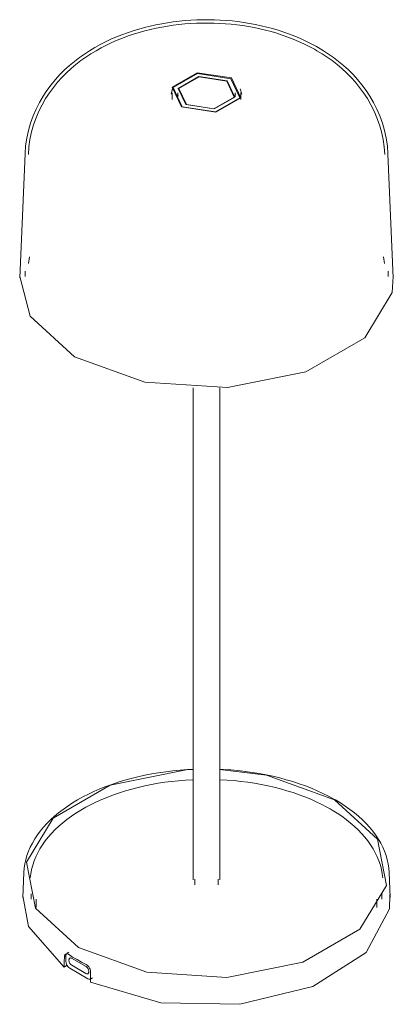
# Model space of a CAD drawing. Header units: millimetres. Extents: x 6546 to 7046, y 2002 to 6658.
# Tile 2 of 2: x 6754 to 6866, y 5635 to 5930. Entities that reach past the tile are written whole.
import ezdxf

# ---------------------------------------------------------------- set-up
doc = ezdxf.new("R2010")
doc.units = ezdxf.units.MM
doc.layers.add('Luminarias', color=7, linetype='Continuous', lineweight=20)

# ---------------------------------------------------------------- blocks, each defined once
blk = doc.blocks.new('71928 - 75602 GROP 2000 Dark grey pole lamp-550666-00 Isometrico PDF')
at = {"layer": 'Luminarias', "color": 254, "lineweight": 9, "true_color": 0xcfcfcf}
for p, q in [((2401.33, 5908.34), (2401.33, 5906.3)), ((2403.08, 5908.3), (2403.08, 5907.07)), ((2420.18, 5907.07), (2420.18, 5908.3)), ((2422.24, 5907.88), (2421.73, 5909.49)), ((2421.93, 5906.3), (2421.93, 5908.34)), ((2403.09, 5908.04), (2402.97, 5907.65)), ((2403.17, 5907.64), (2403.15, 5907.47)), ((2420.1, 5907.07), (2420.07, 5907.24)), ((2420.3, 5907.65), (2420.17, 5908.04)), ((2357.29, 5890.02), (2355.69, 5852.8)), ((2467.57, 5852.8), (2465.98, 5890.02)), ((2358.62, 5859.16), (2358.36, 5857.09)), ((2464.9, 5857.09), (2464.64, 5859.16)), ((2357.28, 5854.8), (2357.28, 5853.22)), ((2465.99, 5853.22), (2465.99, 5854.8)), ((2407.63, 5819.8), (2407.63, 5672.26)), ((2415.64, 5672.26), (2415.64, 5819.8)), ((2356.93, 5674.47), (2356.61, 5667)), ((2408.13, 5672.5), (2408.13, 5670.76)), ((2415.13, 5670.76), (2415.13, 5672.5)), ((2466.66, 5667), (2466.34, 5674.47)), ((2359.11, 5668.09), (2359.11, 5666.46)), ((2360.66, 5666.46), (2360.66, 5664.01)), ((2462.6, 5664.01), (2462.6, 5666.46)), ((2464.15, 5666.46), (2464.15, 5668.09)), ((2369.12, 5649.31), (2369.52, 5649.54)), ((2369.52, 5649.58), (2369.52, 5647.8)), ((2370.38, 5650.64), (2369.86, 5650.33)), ((2371.23, 5648.76), (2375.57, 5646.26)), ((2368.96, 5646.15), (2369.71, 5646.58)), ((2369.72, 5647.03), (2369.71, 5646.58)), ((2369.71, 5646.58), (2370.03, 5646.39)), ((2370.69, 5645.77), (2376.11, 5642.64)), ((2375.49, 5644.24), (2371.31, 5646.66)), ((2376.77, 5642.5), (2376.87, 5642.44)), ((2376.94, 5642.56), (2377.47, 5642.86))]:
    blk.add_line(p, q, dxfattribs=at)
for points in [[(2357.29, 5890.02, 0), (2357.47, 5892.39, 0), (2357.81, 5894.72, 0), (2358.31, 5897.01, 0), (2358.95, 5899.23, 0), (2359.72, 5901.37, 0), (2360.61, 5903.43, 0), (2361.6, 5905.39, 0), (2362.69, 5907.26, 0), (2363.86, 5909.03, 0), (2365.1, 5910.7, 0), (2366.4, 5912.28, 0), (2367.75, 5913.76, 0), (2369.15, 5915.15, 0), (2370.58, 5916.46, 0), (2372.05, 5917.69, 0), (2373.55, 5918.84, 0), (2375.08, 5919.92, 0), (2376.62, 5920.93, 0), (2378.19, 5921.87, 0), (2379.78, 5922.76, 0), (2381.39, 5923.58, 0), (2383.01, 5924.35, 0), (2384.65, 5925.06, 0), (2386.3, 5925.72, 0), (2387.97, 5926.33, 0), (2389.65, 5926.9, 0), (2391.34, 5927.41, 0), (2393.04, 5927.88, 0), (2394.76, 5928.31, 0), (2396.48, 5928.69, 0), (2398.21, 5929.03, 0), (2399.95, 5929.32, 0), (2401.69, 5929.58, 0), (2403.44, 5929.79, 0), (2405.2, 5929.96, 0), (2406.96, 5930.09, 0), (2408.72, 5930.17, 0), (2410.48, 5930.22, 0), (2412.24, 5930.23, 0), (2414.01, 5930.19, 0), (2415.77, 5930.12, 0), (2417.53, 5930, 0), (2419.28, 5929.84, 0), (2421.04, 5929.64, 0), (2422.78, 5929.4, 0), (2424.52, 5929.12, 0), (2426.26, 5928.8, 0), (2427.98, 5928.43, 0), (2429.7, 5928.02, 0), (2431.4, 5927.56, 0), (2433.1, 5927.06, 0), (2434.78, 5926.51, 0), (2436.45, 5925.91, 0), (2438.11, 5925.27, 0), (2439.75, 5924.57, 0), (2441.38, 5923.82, 0), (2442.99, 5923.01, 0), (2444.59, 5922.15, 0), (2445.04, 5921.89, 0)], [(2358.28, 5889.76, 0), (2358.44, 5892.06, 0), (2358.76, 5894.34, 0), (2359.23, 5896.56, 0), (2359.84, 5898.72, 0), (2360.57, 5900.82, 0), (2361.43, 5902.83, 0), (2362.39, 5904.74, 0), (2363.44, 5906.57, 0), (2364.57, 5908.3, 0), (2365.77, 5909.94, 0), (2367.04, 5911.49, 0), (2368.35, 5912.94, 0), (2369.71, 5914.31, 0), (2371.11, 5915.59, 0), (2372.54, 5916.8, 0), (2374.01, 5917.94, 0), (2375.5, 5919, 0), (2377.01, 5919.99, 0), (2378.55, 5920.92, 0), (2380.11, 5921.8, 0), (2381.69, 5922.61, 0), (2383.28, 5923.37, 0), (2384.89, 5924.08, 0), (2386.51, 5924.73, 0), (2388.15, 5925.34, 0), (2389.8, 5925.9, 0), (2391.47, 5926.41, 0), (2393.14, 5926.88, 0), (2394.83, 5927.3, 0), (2396.53, 5927.68, 0), (2398.23, 5928.02, 0), (2399.95, 5928.31, 0), (2401.67, 5928.56, 0), (2403.39, 5928.78, 0), (2405.12, 5928.95, 0), (2406.86, 5929.08, 0), (2408.6, 5929.17, 0), (2410.34, 5929.22, 0), (2412.08, 5929.23, 0), (2413.82, 5929.2, 0), (2415.56, 5929.13, 0), (2417.29, 5929.02, 0), (2419.03, 5928.86, 0), (2420.75, 5928.67, 0), (2422.48, 5928.44, 0), (2424.19, 5928.16, 0), (2425.9, 5927.85, 0), (2427.6, 5927.49, 0), (2429.3, 5927.09, 0), (2430.98, 5926.64, 0), (2432.65, 5926.15, 0), (2434.31, 5925.62, 0), (2435.95, 5925.03, 0), (2437.58, 5924.4, 0), (2439.2, 5923.72, 0), (2440.8, 5922.99, 0), (2442.39, 5922.2, 0), (2443.95, 5921.36, 0), (2444.54, 5921.02, 0)], [(2464.99, 5889.76, 0), (2464.82, 5892.06, 0), (2464.5, 5894.34, 0), (2464.03, 5896.56, 0), (2463.43, 5898.72, 0), (2462.69, 5900.82, 0), (2461.83, 5902.83, 0), (2460.87, 5904.74, 0), (2459.82, 5906.57, 0), (2458.69, 5908.3, 0), (2457.49, 5909.94, 0), (2456.23, 5911.49, 0), (2454.91, 5912.94, 0), (2453.55, 5914.31, 0), (2452.15, 5915.59, 0), (2450.72, 5916.8, 0), (2449.25, 5917.94, 0), (2447.76, 5919, 0), (2446.25, 5919.99, 0), (2444.71, 5920.92, 0), (2444.54, 5921.02, 0)], [(2465.98, 5890.02, 0), (2465.79, 5892.39, 0), (2465.45, 5894.72, 0), (2464.95, 5897.01, 0), (2464.31, 5899.23, 0), (2463.54, 5901.37, 0), (2462.65, 5903.43, 0), (2461.66, 5905.39, 0), (2460.57, 5907.26, 0), (2459.4, 5909.03, 0), (2458.16, 5910.7, 0), (2456.86, 5912.28, 0), (2455.51, 5913.76, 0), (2454.11, 5915.15, 0), (2452.68, 5916.46, 0), (2451.21, 5917.69, 0), (2449.71, 5918.84, 0), (2448.19, 5919.92, 0), (2446.64, 5920.93, 0), (2445.07, 5921.87, 0), (2445.04, 5921.89, 0)], [(2404.12, 5904.09, 0), (2401.38, 5910, 0), (2408.88, 5914.34, 0), (2419.14, 5912.75, 0)], [(2418.91, 5912.54, 0), (2408.97, 5914.08, 0), (2401.68, 5909.88, 0), (2404.35, 5904.13, 0)], [(2405.45, 5904.77, 0), (2403.18, 5909.64, 0), (2409.37, 5913.22, 0), (2417.82, 5911.91, 0)], [(2405.59, 5904.81, 0), (2403.37, 5909.57, 0), (2409.42, 5913.06, 0), (2417.68, 5911.79, 0)], [(2419.14, 5912.75, 0), (2421.88, 5906.83, 0), (2414.38, 5902.5, 0), (2404.12, 5904.09, 0)], [(2404.35, 5904.13, 0), (2414.3, 5902.59, 0), (2421.58, 5906.8, 0), (2418.91, 5912.54, 0)], [(2417.82, 5911.91, 0), (2420.08, 5907.03, 0), (2413.9, 5903.46, 0), (2405.45, 5904.77, 0)], [(2417.68, 5911.79, 0), (2419.89, 5907.02, 0), (2413.84, 5903.53, 0), (2405.59, 5904.81, 0)], [(2401.53, 5909.49, 0), (2401.38, 5909.19, 0), (2401.03, 5907.88, 0)], [(2355.73, 5853.25, 0), (2358.82, 5841.33, 0), (2372.07, 5829.16, 0)], [(2372.07, 5829.16, 0), (2393.15, 5821.51, 0), (2417.9, 5819.9, 0), (2441.4, 5824.64, 0), (2459.01, 5834.81, 0), (2467.23, 5848.38, 0), (2467.51, 5853.17, 0)], [(2356.93, 5674.47, 0), (2357.03, 5675.76, 0), (2357.21, 5677.05, 0), (2357.49, 5678.32, 0), (2357.86, 5679.59, 0), (2358.31, 5680.85, 0), (2358.85, 5682.1, 0), (2359.47, 5683.33, 0), (2360.18, 5684.54, 0), (2360.97, 5685.74, 0), (2361.84, 5686.91, 0), (2362.79, 5688.06, 0), (2363.82, 5689.19, 0), (2364.92, 5690.29, 0), (2366.1, 5691.36, 0), (2367.35, 5692.41, 0), (2368.67, 5693.42, 0), (2370.06, 5694.4, 0), (2371.51, 5695.35, 0), (2373.03, 5696.26, 0), (2374.61, 5697.14, 0), (2376.24, 5697.98, 0), (2377.93, 5698.78, 0), (2379.68, 5699.54, 0), (2381.47, 5700.26, 0), (2383.32, 5700.93, 0), (2385.21, 5701.56, 0), (2387.14, 5702.15, 0), (2389.1, 5702.7, 0), (2391.11, 5703.19, 0), (2393.14, 5703.65, 0), (2395.21, 5704.05, 0), (2397.3, 5704.4, 0), (2399.42, 5704.71, 0), (2401.55, 5704.97, 0), (2403.7, 5705.18, 0), (2405.86, 5705.33, 0), (2407.63, 5705.42, 0)], [(2407.62, 5705.37, 0), (2405.56, 5705.26, 0), (2382.77, 5700.65, 0), (2365.7, 5690.8, 0), (2357.73, 5677.64, 0), (2360.43, 5663.79, 0), (2373.27, 5651.99, 0)], [(2415.64, 5705.42, 0), (2416.74, 5705.37, 0), (2418.9, 5705.23, 0), (2421.06, 5705.04, 0), (2423.2, 5704.79, 0), (2425.32, 5704.5, 0), (2427.42, 5704.16, 0), (2429.49, 5703.77, 0), (2431.54, 5703.34, 0), (2433.55, 5702.85, 0), (2435.53, 5702.32, 0), (2437.47, 5701.75, 0), (2439.37, 5701.13, 0), (2441.23, 5700.47, 0), (2443.04, 5699.76, 0), (2444.8, 5699.01, 0), (2446.51, 5698.23, 0), (2448.16, 5697.4, 0), (2449.76, 5696.53, 0), (2450.21, 5696.28, 0)], [(2449.99, 5696.28, 0), (2429.55, 5703.7, 0), (2415.64, 5705.37, 0)], [(2358.84, 5672.86, 0), (2358.99, 5674.14, 0), (2359.24, 5675.42, 0), (2359.57, 5676.69, 0), (2359.99, 5677.95, 0), (2360.49, 5679.19, 0), (2361.07, 5680.42, 0), (2361.74, 5681.63, 0), (2362.49, 5682.81, 0), (2363.32, 5683.98, 0), (2364.22, 5685.12, 0), (2365.2, 5686.23, 0), (2366.25, 5687.32, 0), (2367.37, 5688.37, 0), (2368.56, 5689.4, 0), (2369.82, 5690.4, 0), (2371.15, 5691.36, 0), (2372.53, 5692.29, 0), (2373.98, 5693.19, 0), (2375.48, 5694.05, 0), (2377.04, 5694.88, 0), (2378.65, 5695.66, 0), (2380.31, 5696.41, 0), (2382.03, 5697.12, 0), (2383.78, 5697.78, 0), (2385.58, 5698.41, 0), (2387.42, 5698.99, 0), (2389.3, 5699.53, 0), (2391.21, 5700.02, 0), (2393.16, 5700.47, 0), (2395.13, 5700.88, 0), (2397.13, 5701.24, 0), (2399.15, 5701.55, 0), (2401.19, 5701.81, 0), (2403.24, 5702.03, 0), (2405.31, 5702.2, 0), (2407.39, 5702.32, 0), (2407.63, 5702.33, 0)], [(2415.64, 5702.33, 0), (2415.73, 5702.33, 0), (2417.81, 5702.21, 0), (2419.88, 5702.04, 0), (2421.94, 5701.83, 0), (2423.98, 5701.57, 0), (2426, 5701.26, 0), (2428, 5700.9, 0), (2429.97, 5700.5, 0), (2431.92, 5700.06, 0), (2433.83, 5699.56, 0), (2435.71, 5699.03, 0), (2437.56, 5698.45, 0), (2439.36, 5697.83, 0), (2441.12, 5697.16, 0), (2442.84, 5696.46, 0), (2444.5, 5695.71, 0), (2446.12, 5694.93, 0), (2447.68, 5694.11, 0), (2448.69, 5693.54, 0)], [(2373.27, 5651.99, 0), (2393.72, 5644.58, 0), (2417.7, 5643.02, 0), (2440.49, 5647.62, 0), (2457.56, 5657.47, 0), (2465.53, 5670.63, 0), (2462.83, 5684.48, 0), (2449.99, 5696.28, 0)], [(2466.34, 5674.47, 0), (2466.24, 5675.76, 0), (2466.05, 5677.05, 0), (2465.77, 5678.32, 0), (2465.4, 5679.59, 0), (2464.95, 5680.85, 0), (2464.41, 5682.1, 0), (2463.79, 5683.33, 0), (2463.08, 5684.54, 0), (2462.29, 5685.74, 0), (2461.42, 5686.91, 0), (2460.47, 5688.06, 0), (2459.44, 5689.19, 0), (2458.34, 5690.29, 0), (2457.16, 5691.36, 0), (2455.91, 5692.41, 0), (2454.59, 5693.42, 0), (2453.2, 5694.4, 0), (2451.75, 5695.35, 0), (2450.23, 5696.26, 0), (2450.21, 5696.28, 0)], [(2464.42, 5672.86, 0), (2464.27, 5674.14, 0), (2464.03, 5675.42, 0), (2463.69, 5676.69, 0), (2463.28, 5677.95, 0), (2462.77, 5679.19, 0), (2462.19, 5680.42, 0), (2461.52, 5681.63, 0), (2460.77, 5682.81, 0), (2459.94, 5683.98, 0), (2459.04, 5685.12, 0), (2458.06, 5686.23, 0), (2457.01, 5687.32, 0), (2455.89, 5688.37, 0), (2454.7, 5689.4, 0), (2453.44, 5690.4, 0), (2452.12, 5691.36, 0), (2450.73, 5692.29, 0), (2449.29, 5693.19, 0), (2448.69, 5693.54, 0)], [(2356.67, 5667.45, 0), (2358.33, 5658.29, 0), (2368.96, 5646.15, 0)], [(2376.87, 5641.58, 0), (2397.91, 5635.44, 0), (2421.63, 5634.97, 0), (2443.49, 5640.3, 0), (2459.43, 5650.46, 0), (2466.48, 5663.55, 0), (2466.56, 5667.89, 0)], [(2369.12, 5649.31, 0), (2369.04, 5647.73, 0), (2368.96, 5646.15, 0)], [(2370.26, 5649.97, 0), (2370.01, 5650.1, 0), (2369.77, 5650.15, 0), (2369.56, 5650.13, 0), (2369.38, 5650.02, 0), (2369.24, 5649.85, 0), (2369.15, 5649.6, 0), (2369.12, 5649.31, 0)], [(2369.64, 5650.1, 0), (2369.56, 5649.9, 0), (2369.52, 5649.58, 0)], [(2372.85, 5648.37, 0), (2371.53, 5649.15, 0), (2370.26, 5649.97, 0)], [(2371.31, 5646.66, 0), (2371.13, 5646.78, 0), (2370.97, 5646.92, 0), (2370.83, 5647.07, 0), (2370.71, 5647.24, 0), (2370.62, 5647.41, 0), (2370.54, 5647.59, 0), (2370.49, 5647.77, 0), (2370.45, 5647.94, 0), (2370.43, 5648.11, 0), (2370.44, 5648.27, 0), (2370.46, 5648.42, 0), (2370.5, 5648.56, 0), (2370.55, 5648.67, 0), (2370.63, 5648.76, 0), (2370.72, 5648.83, 0), (2370.82, 5648.86, 0), (2370.94, 5648.87, 0), (2371.08, 5648.84, 0), (2371.23, 5648.76, 0)], [(2375.62, 5646.87, 0), (2374.21, 5647.6, 0), (2372.85, 5648.37, 0)], [(2369.52, 5647.8, 0), (2369.56, 5647.42, 0), (2369.68, 5647.03, 0), (2369.86, 5646.64, 0), (2370.1, 5646.29, 0), (2370.39, 5645.99, 0), (2370.69, 5645.77, 0)], [(2375.57, 5646.26, 0), (2375.72, 5646.16, 0), (2375.86, 5646.03, 0), (2375.98, 5645.89, 0), (2376.09, 5645.73, 0), (2376.18, 5645.56, 0), (2376.25, 5645.38, 0), (2376.31, 5645.2, 0), (2376.35, 5645.02, 0), (2376.37, 5644.85, 0), (2376.37, 5644.69, 0), (2376.35, 5644.53, 0), (2376.32, 5644.4, 0), (2376.26, 5644.28, 0), (2376.19, 5644.19, 0), (2376.09, 5644.13, 0), (2375.97, 5644.1, 0), (2375.84, 5644.11, 0), (2375.67, 5644.15, 0), (2375.49, 5644.24, 0)], [(2376.88, 5644.82, 0), (2376.86, 5645.15, 0), (2376.77, 5645.5, 0), (2376.62, 5645.84, 0), (2376.42, 5646.16, 0), (2376.18, 5646.45, 0), (2375.91, 5646.69, 0), (2375.62, 5646.87, 0)], [(2376.11, 5642.64, 0), (2376.42, 5642.51, 0), (2376.7, 5642.48, 0), (2376.88, 5642.52, 0)], [(2376.87, 5641.58, 0), (2376.88, 5643.2, 0), (2376.88, 5644.82, 0)]]:
    blk.add_polyline3d(points, dxfattribs=at)

msp = doc.modelspace()

# ---------------------------------------------------------------- block references
at = {"layer": 'Luminarias', "color": 254, "lineweight": 9, "true_color": 0xcfcfcf}
msp.add_blockref('71928 - 75602 GROP 2000 Dark grey pole lamp-550666-00 Isometrico PDF', (4397.96, 0), dxfattribs=at)

doc.saveas('drawing.dxf')
